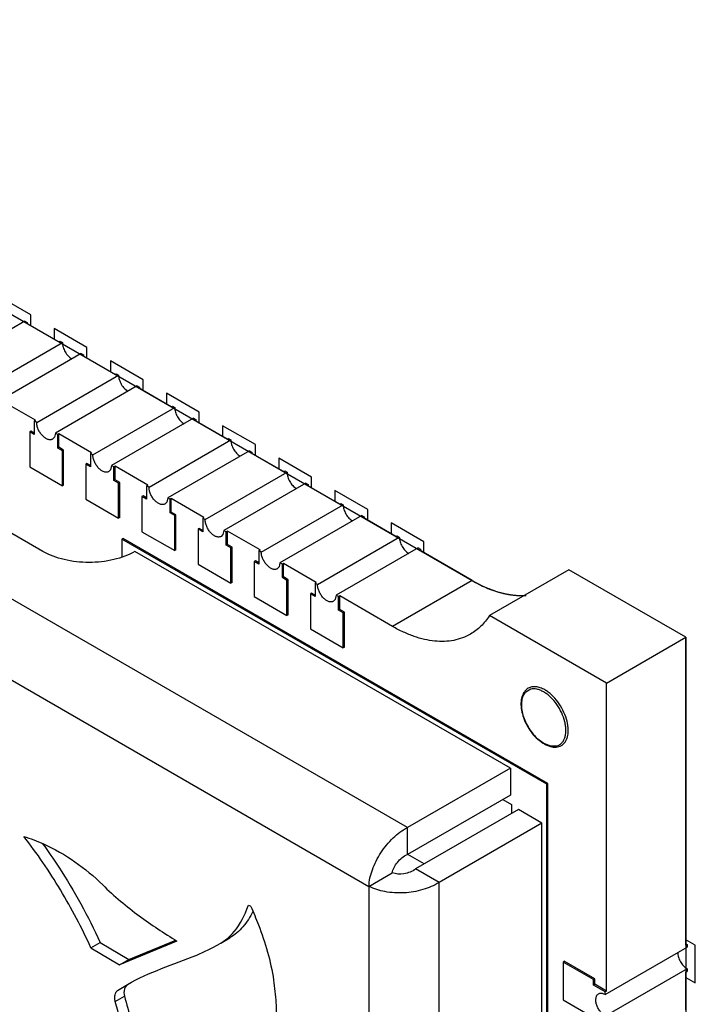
# Model space of a CAD drawing. Header units: inches. Extents: x 0 to 34, y 0 to 22.
# Tile 79 of 124: x 24.842 to 24.944, y 4.347 to 4.496. Entities that reach past the tile are written whole.
import ezdxf

# ---------------------------------------------------------------- set-up
doc = ezdxf.new("R2010")
doc.units = ezdxf.units.IN
doc.header["$LTSCALE"] = 1.87
doc.header["$MEASUREMENT"] = 0
doc.layers.get('0').update_dxf_attribs({"linetype": 'CONTINUOUS'})
for name, color, linetype in [('02___PRT_ALL_AXES', 7, 'CONTINUOUS'), ('03___PRT_ALL_CURVES', 7, 'CONTINUOUS'), ('ECAD_717065_01_29_C_2_0402_PKO_', 7, 'CONTINUOUS')]:
    doc.layers.add(name, color=color, linetype=linetype)

msp = doc.modelspace()

# ---------------------------------------------------------------- linework, layer by layer
at = {"color": 7, "linetype": 'CONTINUOUS'}
for p, q in [((24.90096, 4.37354), (24.75125, 4.45999)), ((24.74171, 4.45326), (24.89514, 4.36466)), ((24.84459, 4.43501), (24.84459, 4.43297)), ((24.84406, 4.43348), (24.84389, 4.43337)), ((24.84459, 4.43297), (24.84389, 4.43337)), ((24.84389, 4.43337), (24.84389, 4.42807)), ((24.84459, 4.43317), (24.84406, 4.43348)), ((24.84813, 4.43092), (24.84813, 4.43297)), ((24.84831, 4.43103), (24.84831, 4.43307)), ((24.84831, 4.43103), (24.84813, 4.43092)), ((24.84884, 4.43052), (24.84813, 4.43092)), ((24.84901, 4.43062), (24.84831, 4.43103)), ((24.8459, 4.41529), (24.82085, 4.42975)), ((24.84901, 4.43062), (24.84884, 4.43052)), ((24.84884, 4.42521), (24.84884, 4.43052)), ((24.84901, 4.42531), (24.84901, 4.43062)), ((24.85308, 4.43011), (24.85308, 4.42807)), ((24.84389, 4.42807), (24.84884, 4.42521)), ((24.85255, 4.42858), (24.85237, 4.42847)), ((24.85308, 4.42807), (24.85237, 4.42847)), ((24.85237, 4.42847), (24.85237, 4.42317)), ((24.85308, 4.42827), (24.85255, 4.42858)), ((24.85661, 4.42602), (24.85661, 4.42807)), ((24.85679, 4.42613), (24.85679, 4.42817)), ((24.84901, 4.42531), (24.84884, 4.42521)), ((24.85679, 4.42613), (24.85661, 4.42602)), ((24.85732, 4.42562), (24.85661, 4.42602)), ((24.8575, 4.42572), (24.85679, 4.42613)), ((24.8575, 4.42572), (24.85732, 4.42562)), ((24.85732, 4.42031), (24.85732, 4.42562)), ((24.8575, 4.42041), (24.8575, 4.42572)), ((24.86156, 4.42521), (24.86156, 4.42317)), ((24.86103, 4.42368), (24.86086, 4.42357)), ((24.86156, 4.42317), (24.86086, 4.42357)), ((24.86086, 4.42357), (24.86086, 4.41827)), ((24.86156, 4.42337), (24.86103, 4.42368)), ((24.85237, 4.42317), (24.85732, 4.42031)), ((24.8651, 4.42112), (24.8651, 4.42317)), ((24.86527, 4.42123), (24.86527, 4.42327)), ((24.8575, 4.42041), (24.85732, 4.42031)), ((24.86527, 4.42123), (24.8651, 4.42112)), ((24.8658, 4.42072), (24.8651, 4.42112)), ((24.86598, 4.42082), (24.86527, 4.42123)), ((24.86598, 4.42082), (24.8658, 4.42072)), ((24.8658, 4.41541), (24.8658, 4.42072)), ((24.86598, 4.41551), (24.86598, 4.42082)), ((24.87005, 4.42031), (24.87005, 4.41827)), ((24.86086, 4.41827), (24.8658, 4.41541)), ((24.86952, 4.41878), (24.86934, 4.41868)), ((24.87005, 4.41827), (24.86934, 4.41868)), ((24.86934, 4.41868), (24.86934, 4.41337)), ((24.87005, 4.41847), (24.86952, 4.41878)), ((24.87358, 4.41623), (24.87358, 4.41827)), ((24.87376, 4.41633), (24.87376, 4.41837)), ((24.858, 4.41726), (24.85782, 4.41716)), ((24.92201, 4.38009), (24.85782, 4.41716)), ((24.85782, 4.41716), (24.85782, 4.4144)), ((24.92219, 4.38019), (24.858, 4.41726)), ((24.87376, 4.41633), (24.87358, 4.41623)), ((24.87429, 4.41582), (24.87358, 4.41623)), ((24.87447, 4.41592), (24.87376, 4.41633)), ((24.91652, 4.38252), (24.8598, 4.41527)), ((24.86598, 4.41551), (24.8658, 4.41541)), ((24.87447, 4.41592), (24.87429, 4.41582)), ((24.87429, 4.41051), (24.87429, 4.41582)), ((24.87447, 4.41061), (24.87447, 4.41592)), ((24.87853, 4.41541), (24.87853, 4.41337)), ((24.86934, 4.41337), (24.87429, 4.41051)), ((24.878, 4.41388), (24.87782, 4.41378)), ((24.87853, 4.41337), (24.87782, 4.41378)), ((24.87782, 4.41378), (24.87782, 4.40847)), ((24.87853, 4.41357), (24.878, 4.41388)), ((24.88207, 4.41133), (24.88207, 4.41337)), ((24.88224, 4.41143), (24.88224, 4.41347)), ((24.92538, 4.41252), (24.91335, 4.40558)), ((24.94305, 4.40231), (24.92538, 4.41252)), ((24.87447, 4.41061), (24.87429, 4.41051)), ((24.88224, 4.41143), (24.88207, 4.41133)), ((24.88277, 4.41092), (24.88207, 4.41133)), ((24.88295, 4.41102), (24.88224, 4.41143)), ((24.88295, 4.41102), (24.88277, 4.41092)), ((24.88277, 4.40561), (24.88277, 4.41092)), ((24.88295, 4.40571), (24.88295, 4.41102)), ((24.88702, 4.41051), (24.88702, 4.40847)), ((24.91075, 4.41089), (24.89873, 4.40395)), ((24.88649, 4.40898), (24.88631, 4.40888)), ((24.88702, 4.40847), (24.88631, 4.40888)), ((24.88631, 4.40888), (24.88631, 4.40357)), ((24.88702, 4.40867), (24.88649, 4.40898)), ((24.89073, 4.40653), (24.89073, 4.40857)), ((24.87782, 4.40847), (24.88277, 4.40561)), ((24.89055, 4.40643), (24.89055, 4.40847)), ((24.88295, 4.40571), (24.88277, 4.40561)), ((24.89073, 4.40653), (24.89055, 4.40643)), ((24.89126, 4.40602), (24.89055, 4.40643)), ((24.89144, 4.40612), (24.89073, 4.40653)), ((24.89144, 4.40612), (24.89126, 4.40602)), ((24.89126, 4.40071), (24.89126, 4.40602)), ((24.89144, 4.40081), (24.89144, 4.40612)), ((24.93103, 4.39537), (24.91335, 4.40558)), ((24.88631, 4.40357), (24.89126, 4.40071)), ((24.93103, 4.39537), (24.94305, 4.40231)), ((24.89144, 4.40081), (24.89126, 4.40071)), ((24.91959, 4.39446), (24.91884, 4.39403)), ((24.92043, 4.38709), (24.92152, 4.38624)), ((24.92053, 4.38707), (24.92156, 4.3863)), ((24.92156, 4.3863), (24.92258, 4.38589)), ((24.92161, 4.38618), (24.92257, 4.38578)), ((24.92258, 4.38589), (24.92352, 4.3859)), ((24.91652, 4.38252), (24.90096, 4.37354)), ((24.91652, 4.38252), (24.91652, 4.37844)), ((24.92219, 4.38019), (24.92201, 4.38009)), ((24.92201, 4.33431), (24.92201, 4.38009)), ((24.92219, 4.33441), (24.92219, 4.38019)), ((24.91652, 4.37844), (24.90096, 4.36946)), ((24.91539, 4.37779), (24.91671, 4.37703)), ((24.91777, 4.37628), (24.90221, 4.3673)), ((24.91671, 4.37703), (24.91671, 4.37567)), ((24.9213, 4.37423), (24.91777, 4.37628)), ((24.90096, 4.36946), (24.90096, 4.37354)), ((24.9213, 4.37423), (24.90574, 4.36525)), ((24.9213, 4.33694), (24.9213, 4.37423)), ((24.90574, 4.36525), (24.90221, 4.3673)), ((24.89514, 4.36466), (24.89867, 4.3667)), ((24.89514, 4.36466), (24.89514, 4.14584)), ((24.90574, 4.14524), (24.90574, 4.36525)), ((24.87688, 4.36172), (24.87695, 4.36181)), ((24.87688, 4.36172), (24.87697, 4.36177)), ((24.87695, 4.36181), (24.87723, 4.36173)), ((24.87723, 4.36173), (24.87729, 4.36164)), ((24.85888, 4.35361), (24.86595, 4.35651)), ((24.87275, 4.35608), (24.87414, 4.35689)), ((24.87275, 4.35608), (24.87381, 4.35684)), ((24.85313, 4.35539), (24.85452, 4.3562)), ((24.85313, 4.35539), (24.85748, 4.35281)), ((24.85452, 4.3562), (24.85888, 4.35361)), ((24.86614, 4.35638), (24.85748, 4.35281)), ((24.8725, 4.35595), (24.87275, 4.35608)), ((24.85748, 4.35281), (24.85888, 4.35361)), ((24.92467, 4.35333), (24.92449, 4.35322)), ((24.92909, 4.35057), (24.92449, 4.35322)), ((24.92449, 4.35322), (24.92449, 4.34751)), ((24.92926, 4.35067), (24.92467, 4.35333)), ((24.92926, 4.35067), (24.92909, 4.35057)), ((24.92909, 4.34975), (24.92909, 4.35057)), ((24.92926, 4.34986), (24.92926, 4.35067)), ((24.85717, 4.34891), (24.85866, 4.34984)), ((24.85717, 4.34891), (24.85856, 4.34971)), ((24.85856, 4.34971), (24.85832, 4.34943)), ((24.92926, 4.34986), (24.92909, 4.34975)), ((24.93085, 4.34873), (24.92909, 4.34975)), ((24.93103, 4.34884), (24.92926, 4.34986)), ((24.85681, 4.34725), (24.85821, 4.34805)), ((24.92449, 4.34751), (24.92909, 4.34485))]:
    msp.add_line(p, q, dxfattribs=at)
msp.add_arc((24.86977, 4.33354), 0.01968, 124.279, 124.7369, dxfattribs=at)
for points, knots in [([(24.8598, 4.41527), (24.85882, 4.41471), (24.85652, 4.41388), (24.85285, 4.41348), (24.84918, 4.41388), (24.84689, 4.41472), (24.8459, 4.41529)], [0, 0, 0, 0, 0.237422, 0.500187, 0.76285, 1, 1, 1, 1]), ([(24.91075, 4.41089), (24.91144, 4.41049), (24.91281, 4.40979), (24.91491, 4.40904), (24.91694, 4.40864), (24.91828, 4.4086), (24.91892, 4.40865)], [0, 0, 0, 0, 0.277425, 0.536113, 0.776215, 1, 1, 1, 1]), ([(24.91335, 4.40558), (24.91298, 4.405), (24.91234, 4.4042), (24.91132, 4.40332), (24.91076, 4.40295), (24.91048, 4.40278)], [0, 0, 0, 0, 0.509195, 0.755927, 1, 1, 1, 1]), ([(24.91048, 4.40278), (24.91009, 4.40256), (24.90928, 4.40218), (24.90795, 4.40181), (24.90654, 4.40165), (24.90506, 4.40171), (24.90352, 4.40197), (24.90193, 4.40243), (24.90032, 4.40309), (24.89926, 4.40364), (24.89873, 4.40395)], [0, 0, 0, 0, 0.107999, 0.218039, 0.331981, 0.451325, 0.577233, 0.710501, 0.851495, 1, 1, 1, 1]), ([(24.91923, 4.39461), (24.91912, 4.39454), (24.9189, 4.39438), (24.91863, 4.39408), (24.91842, 4.39372), (24.91826, 4.39331), (24.91816, 4.39285), (24.9181, 4.39217), (24.91818, 4.39126), (24.91848, 4.39014), (24.91897, 4.38903), (24.91962, 4.38799), (24.92015, 4.38737), (24.92043, 4.38709)], [0, 0, 0, 0, 0.046356, 0.093578, 0.142584, 0.194126, 0.248752, 0.306719, 0.432398, 0.569426, 0.713446, 0.858862, 1, 1, 1, 1]), ([(24.91884, 4.39403), (24.91868, 4.39387), (24.9184, 4.39344), (24.9182, 4.39267), (24.91818, 4.39177), (24.91834, 4.39079), (24.91868, 4.38977), (24.91917, 4.38878), (24.91978, 4.38786), (24.92027, 4.38732), (24.92053, 4.38707)], [0, 0, 0, 0, 0.089297, 0.190657, 0.306303, 0.435132, 0.573816, 0.717698, 0.861492, 1, 1, 1, 1]), ([(24.92173, 4.39436), (24.92151, 4.39449), (24.92108, 4.39469), (24.92041, 4.39486), (24.91978, 4.39484), (24.9194, 4.3947), (24.91923, 4.39461)], [0, 0, 0, 0, 0.28955, 0.549126, 0.782266, 1, 1, 1, 1]), ([(24.92156, 4.39405), (24.92139, 4.39415), (24.92105, 4.39432), (24.92054, 4.39448), (24.92005, 4.39453), (24.91974, 4.39449), (24.91959, 4.39446)], [0, 0, 0, 0, 0.282839, 0.542704, 0.780174, 1, 1, 1, 1]), ([(24.92352, 4.3859), (24.92366, 4.38593), (24.92393, 4.38604), (24.92429, 4.38631), (24.92457, 4.38668), (24.92477, 4.38714), (24.92489, 4.38766), (24.92493, 4.38825), (24.92488, 4.38888), (24.92472, 4.38978), (24.92431, 4.39092), (24.92358, 4.39218), (24.9228, 4.39311), (24.9221, 4.3937), (24.92174, 4.39395), (24.92156, 4.39405)], [0, 0, 0, 0, 0.043753, 0.087473, 0.133208, 0.182571, 0.236564, 0.295525, 0.35932, 0.427381, 0.572624, 0.722764, 0.868062, 0.936237, 1, 1, 1, 1]), ([(24.92423, 4.38595), (24.92436, 4.38602), (24.92459, 4.3862), (24.92487, 4.38655), (24.92508, 4.38699), (24.92527, 4.38769), (24.92529, 4.38871), (24.92503, 4.39), (24.9245, 4.39132), (24.92374, 4.39255), (24.92296, 4.39344), (24.92227, 4.39402), (24.92191, 4.39426), (24.92173, 4.39436)], [0, 0, 0, 0, 0.042849, 0.087469, 0.135287, 0.187243, 0.304481, 0.438125, 0.582447, 0.729571, 0.871154, 0.937633, 1, 1, 1, 1]), ([(24.92257, 4.38578), (24.92286, 4.38571), (24.9233, 4.38566), (24.92386, 4.38577), (24.92411, 4.38588), (24.92423, 4.38595)], [0, 0, 0, 0, 0.518238, 0.761444, 1, 1, 1, 1]), ([(24.89514, 4.36466), (24.89518, 4.36551), (24.89561, 4.3673), (24.89687, 4.3698), (24.89866, 4.372), (24.90017, 4.37314), (24.90096, 4.37354)], [0, 0, 0, 0, 0.232365, 0.493567, 0.757866, 1, 1, 1, 1]), ([(24.843, 4.37221), (24.84401, 4.3719), (24.8484, 4.37023), (24.85234, 4.36744), (24.85492, 4.36489)], [0, 0, 0, 0, 0.225654, 1, 1, 1, 1]), ([(24.85313, 4.35539), (24.85177, 4.35838), (24.84871, 4.3642), (24.84502, 4.36964), (24.843, 4.37221)], [0, 0, 0, 0, 0.501433, 1, 1, 1, 1]), ([(24.84585, 4.3711), (24.84669, 4.36994), (24.84996, 4.3652), (24.85273, 4.36013), (24.85452, 4.3562)], [0, 0, 0, 0, 0.249046, 1, 1, 1, 1]), ([(24.89867, 4.3667), (24.89878, 4.36728), (24.89939, 4.3684), (24.90037, 4.36923), (24.90096, 4.36946)], [0, 0, 0, 0, 0.481334, 1, 1, 1, 1]), ([(24.90221, 4.3673), (24.90171, 4.3669), (24.9005, 4.36646), (24.89923, 4.3665), (24.89867, 4.3667)], [0, 0, 0, 0, 0.518649, 1, 1, 1, 1]), ([(24.85492, 4.36489), (24.85664, 4.36319), (24.86025, 4.36015), (24.86421, 4.3576), (24.86614, 4.35638)], [0, 0, 0, 0, 0.514936, 1, 1, 1, 1]), ([(24.90574, 4.36525), (24.905, 4.36477), (24.90326, 4.36403), (24.90046, 4.36358), (24.89766, 4.36374), (24.8959, 4.36427), (24.89514, 4.36466)], [0, 0, 0, 0, 0.24214, 0.506441, 0.767639, 1, 1, 1, 1]), ([(24.87381, 4.35684), (24.87416, 4.35714), (24.87552, 4.35852), (24.87643, 4.36031), (24.87688, 4.36172)], [0, 0, 0, 0, 0.236253, 1, 1, 1, 1]), ([(24.87762, 4.36088), (24.87722, 4.36005), (24.87626, 4.35852), (24.87488, 4.35733), (24.87414, 4.35689)], [0, 0, 0, 0, 0.517247, 1, 1, 1, 1]), ([(24.87729, 4.36164), (24.8777, 4.36072), (24.87921, 4.35713), (24.88032, 4.35335), (24.88074, 4.35049)], [0, 0, 0, 0, 0.258396, 1, 1, 1, 1]), ([(24.85866, 4.34985), (24.86194, 4.35174), (24.86685, 4.35316), (24.87142, 4.35531), (24.87251, 4.35594)], [0, 0, 0, 0, 0.750924, 1, 1, 1, 1]), ([(24.88074, 4.35049), (24.8809, 4.34936), (24.88116, 4.34715), (24.88119, 4.34335), (24.88021, 4.34025), (24.87877, 4.33936)], [0, 0, 0, 0, 0.292727, 0.565199, 1, 1, 1, 1]), ([(24.85832, 4.34943), (24.85827, 4.34934), (24.85809, 4.34891), (24.85811, 4.3484), (24.85821, 4.34805)], [0, 0, 0, 0, 0.21778, 1, 1, 1, 1]), ([(24.85681, 4.34725), (24.85677, 4.34742), (24.85671, 4.34783), (24.85679, 4.34842), (24.85702, 4.3488), (24.85717, 4.34891)], [0, 0, 0, 0, 0.299302, 0.687377, 1, 1, 1, 1]), ([(24.85821, 4.34805), (24.85853, 4.34685), (24.85991, 4.342), (24.86156, 4.33722), (24.86293, 4.33367)], [0, 0, 0, 0, 0.246214, 1, 1, 1, 1]), ([(24.86153, 4.33287), (24.86108, 4.33406), (24.85932, 4.33879), (24.85779, 4.34361), (24.85681, 4.34725)], [0, 0, 0, 0, 0.25338, 1, 1, 1, 1])]:
    msp.add_open_spline(points, degree=3, knots=knots, dxfattribs=at)
at = {"layer": '02___PRT_ALL_AXES', "color": 7, "linetype": 'CONTINUOUS'}
for p, q in [((24.84318, 4.45011), (24.83081, 4.44297)), ((24.84318, 4.45011), (24.84353, 4.44991)), ((24.84336, 4.44981), (24.84353, 4.44991)), ((24.84831, 4.44695), (24.84336, 4.44981)), ((24.84353, 4.44991), (24.84353, 4.4497)), ((24.83646, 4.4397), (24.84884, 4.44685)), ((24.84831, 4.44695), (24.84848, 4.44705)), ((24.84848, 4.44705), (24.84884, 4.44685)), ((24.85167, 4.44521), (24.83929, 4.43807)), ((24.85167, 4.44521), (24.85202, 4.44501)), ((24.85184, 4.44491), (24.85202, 4.44501)), ((24.85679, 4.44205), (24.85184, 4.44491)), ((24.85202, 4.44501), (24.85202, 4.44481)), ((24.84495, 4.4348), (24.85732, 4.44195)), ((24.85679, 4.44205), (24.85697, 4.44215)), ((24.85697, 4.44215), (24.85732, 4.44195)), ((24.86015, 4.44031), (24.84777, 4.43317)), ((24.86015, 4.44031), (24.8605, 4.44011)), ((24.86033, 4.44001), (24.8605, 4.44011)), ((24.86528, 4.43715), (24.86033, 4.44001)), ((24.8605, 4.44011), (24.8605, 4.43991)), ((24.84477, 4.43511), (24.83982, 4.43797)), ((24.85343, 4.4299), (24.86581, 4.43705)), ((24.86528, 4.43715), (24.86545, 4.43725)), ((24.86545, 4.43725), (24.86581, 4.43705)), ((24.86863, 4.43541), (24.85626, 4.42827)), ((24.86863, 4.43541), (24.86899, 4.43521)), ((24.84477, 4.43511), (24.84459, 4.43501)), ((24.84495, 4.4348), (24.84459, 4.43501)), ((24.86881, 4.43511), (24.86899, 4.43521)), ((24.87376, 4.43225), (24.86881, 4.43511)), ((24.86899, 4.43521), (24.86899, 4.43501)), ((24.84763, 4.43254), (24.84736, 4.43225)), ((24.84777, 4.43317), (24.84763, 4.43254)), ((24.84813, 4.43297), (24.84777, 4.43317)), ((24.84831, 4.43307), (24.84813, 4.43297)), ((24.85325, 4.43021), (24.84831, 4.43307)), ((24.87376, 4.43225), (24.87394, 4.43235)), ((24.87394, 4.43235), (24.87429, 4.43215)), ((24.86192, 4.425), (24.87429, 4.43215)), ((24.85325, 4.43021), (24.85308, 4.43011)), ((24.85343, 4.4299), (24.85308, 4.43011)), ((24.87712, 4.43051), (24.86474, 4.42337)), ((24.87712, 4.43051), (24.87747, 4.43031)), ((24.8773, 4.43021), (24.87747, 4.43031)), ((24.88225, 4.42735), (24.8773, 4.43021)), ((24.87747, 4.43031), (24.87747, 4.43011)), ((24.85626, 4.42827), (24.85612, 4.42764)), ((24.85661, 4.42807), (24.85626, 4.42827)), ((24.85679, 4.42817), (24.85661, 4.42807)), ((24.86174, 4.42531), (24.85679, 4.42817)), ((24.85612, 4.42764), (24.85585, 4.42735)), ((24.8704, 4.4201), (24.88278, 4.42725)), ((24.88225, 4.42735), (24.88242, 4.42745)), ((24.88242, 4.42745), (24.88278, 4.42725)), ((24.86174, 4.42531), (24.86156, 4.42521)), ((24.86192, 4.425), (24.86156, 4.42521)), ((24.8856, 4.42561), (24.87323, 4.41847)), ((24.8856, 4.42561), (24.88596, 4.42541)), ((24.88578, 4.42531), (24.88596, 4.42541)), ((24.89073, 4.42245), (24.88578, 4.42531)), ((24.88596, 4.42541), (24.88596, 4.42521)), ((24.86474, 4.42337), (24.8646, 4.42274)), ((24.8651, 4.42317), (24.86474, 4.42337)), ((24.8646, 4.42274), (24.86433, 4.42245)), ((24.86527, 4.42327), (24.8651, 4.42317)), ((24.87022, 4.42041), (24.86527, 4.42327)), ((24.87888, 4.4152), (24.89126, 4.42235)), ((24.89073, 4.42245), (24.89091, 4.42255)), ((24.89091, 4.42255), (24.89126, 4.42235)), ((24.87022, 4.42041), (24.87005, 4.42031)), ((24.89409, 4.42072), (24.88171, 4.41357)), ((24.89409, 4.42072), (24.89444, 4.42051)), ((24.89427, 4.42041), (24.89444, 4.42051)), ((24.89921, 4.41755), (24.89427, 4.42041)), ((24.89444, 4.42051), (24.89444, 4.42031)), ((24.8704, 4.4201), (24.87005, 4.42031)), ((24.87309, 4.41784), (24.87281, 4.41756)), ((24.87323, 4.41847), (24.87309, 4.41784)), ((24.87358, 4.41827), (24.87323, 4.41847)), ((24.87376, 4.41837), (24.87358, 4.41827)), ((24.87871, 4.41551), (24.87376, 4.41837)), ((24.88737, 4.4103), (24.89974, 4.41745)), ((24.89921, 4.41755), (24.89939, 4.41765)), ((24.89939, 4.41765), (24.89974, 4.41745)), ((24.87871, 4.41551), (24.87853, 4.41541)), ((24.87888, 4.4152), (24.87853, 4.41541)), ((24.90257, 4.41582), (24.8902, 4.40867)), ((24.90257, 4.41582), (24.90293, 4.41561)), ((24.90275, 4.41551), (24.90293, 4.41561)), ((24.91075, 4.41089), (24.90275, 4.41551)), ((24.90293, 4.41561), (24.90293, 4.41541)), ((24.88171, 4.41357), (24.88157, 4.41294)), ((24.88207, 4.41337), (24.88171, 4.41357)), ((24.88224, 4.41347), (24.88207, 4.41337)), ((24.88719, 4.41061), (24.88224, 4.41347)), ((24.88157, 4.41294), (24.8813, 4.41266)), ((24.88719, 4.41061), (24.88702, 4.41051)), ((24.88737, 4.4103), (24.88702, 4.41051)), ((24.8902, 4.40867), (24.89006, 4.40804)), ((24.89055, 4.40847), (24.8902, 4.40867)), ((24.89073, 4.40857), (24.89055, 4.40847)), ((24.89873, 4.40395), (24.89073, 4.40857)), ((24.89006, 4.40804), (24.88978, 4.40776)), ((24.94305, 4.35578), (24.94305, 4.40231)), ((24.93103, 4.34884), (24.93103, 4.39537)), ((24.93085, 4.34832), (24.94323, 4.35547)), ((24.94305, 4.35598), (24.94323, 4.35588)), ((24.94305, 4.35578), (24.94323, 4.35588)), ((24.94323, 4.35588), (24.94323, 4.35547)), ((24.94323, 4.3522), (24.93085, 4.34506)), ((24.94323, 4.3522), (24.94323, 4.35179)), ((24.94305, 4.35169), (24.94323, 4.35179)), ((24.94305, 4.34598), (24.94305, 4.35169)), ((24.93103, 4.34884), (24.93085, 4.34873)), ((24.93085, 4.34832), (24.93085, 4.34873))]:
    msp.add_line(p, q, dxfattribs=at)
for points, knots in [([(24.84884, 4.44685), (24.84884, 4.44674), (24.84886, 4.4465), (24.84897, 4.44602), (24.84923, 4.44544), (24.84967, 4.44483), (24.85005, 4.44451), (24.85025, 4.4444)], [0, 0, 0, 0, 0.114121, 0.237674, 0.5003, 0.762926, 1, 1, 1, 1]), ([(24.85732, 4.44195), (24.85732, 4.44184), (24.85734, 4.4416), (24.85745, 4.44113), (24.85771, 4.44054), (24.85816, 4.43993), (24.85854, 4.43961), (24.85874, 4.4395)], [0, 0, 0, 0, 0.114121, 0.237674, 0.5003, 0.762926, 1, 1, 1, 1]), ([(24.86581, 4.43705), (24.86581, 4.43694), (24.86583, 4.4367), (24.86594, 4.43623), (24.8662, 4.43564), (24.86664, 4.43503), (24.86702, 4.43471), (24.86722, 4.4346)], [0, 0, 0, 0, 0.114121, 0.237674, 0.5003, 0.762926, 1, 1, 1, 1]), ([(24.84736, 4.43225), (24.84731, 4.43223), (24.8472, 4.43218), (24.84702, 4.43215), (24.84683, 4.43217), (24.84655, 4.43224), (24.84619, 4.43244), (24.8458, 4.43279), (24.84545, 4.43324), (24.84517, 4.43374), (24.84499, 4.43427), (24.84495, 4.43463), (24.84495, 4.4348)], [0, 0, 0, 0, 0.042833, 0.087468, 0.135299, 0.187239, 0.304525, 0.438203, 0.582538, 0.729655, 0.871467, 1, 1, 1, 1]), ([(24.87429, 4.43215), (24.87429, 4.43204), (24.87431, 4.4318), (24.87442, 4.43133), (24.87468, 4.43074), (24.87512, 4.43013), (24.8755, 4.42981), (24.87571, 4.4297)], [0, 0, 0, 0, 0.114121, 0.237674, 0.5003, 0.762926, 1, 1, 1, 1]), ([(24.85585, 4.42735), (24.8558, 4.42733), (24.85569, 4.42728), (24.85551, 4.42725), (24.85532, 4.42727), (24.85504, 4.42734), (24.85468, 4.42754), (24.85428, 4.42789), (24.85393, 4.42834), (24.85366, 4.42885), (24.85348, 4.42937), (24.85343, 4.42973), (24.85343, 4.4299)], [0, 0, 0, 0, 0.042833, 0.087468, 0.135299, 0.187239, 0.304525, 0.438203, 0.582538, 0.729655, 0.871467, 1, 1, 1, 1]), ([(24.88278, 4.42725), (24.88278, 4.42714), (24.8828, 4.4269), (24.88291, 4.42643), (24.88317, 4.42584), (24.88361, 4.42523), (24.88399, 4.42491), (24.88419, 4.4248)], [0, 0, 0, 0, 0.114121, 0.237674, 0.5003, 0.762926, 1, 1, 1, 1]), ([(24.86433, 4.42245), (24.86428, 4.42243), (24.86417, 4.42238), (24.86399, 4.42236), (24.8638, 4.42237), (24.86352, 4.42244), (24.86316, 4.42264), (24.86277, 4.42299), (24.86242, 4.42344), (24.86214, 4.42395), (24.86196, 4.42447), (24.86192, 4.42483), (24.86192, 4.425)], [0, 0, 0, 0, 0.042833, 0.087468, 0.135299, 0.187239, 0.304525, 0.438203, 0.582538, 0.729655, 0.871467, 1, 1, 1, 1]), ([(24.89126, 4.42235), (24.89126, 4.42224), (24.89128, 4.422), (24.89139, 4.42153), (24.89165, 4.42094), (24.89209, 4.42033), (24.89247, 4.42001), (24.89267, 4.4199)], [0, 0, 0, 0, 0.114121, 0.237674, 0.5003, 0.762926, 1, 1, 1, 1]), ([(24.87281, 4.41756), (24.87277, 4.41753), (24.87266, 4.41748), (24.87248, 4.41746), (24.87228, 4.41747), (24.872, 4.41754), (24.87165, 4.41774), (24.87125, 4.41809), (24.8709, 4.41854), (24.87063, 4.41905), (24.87045, 4.41957), (24.8704, 4.41993), (24.8704, 4.4201)], [0, 0, 0, 0, 0.042833, 0.087468, 0.135299, 0.187239, 0.304525, 0.438203, 0.582538, 0.729655, 0.871467, 1, 1, 1, 1]), ([(24.89974, 4.41745), (24.89974, 4.41734), (24.89977, 4.4171), (24.89988, 4.41663), (24.90014, 4.41604), (24.90058, 4.41543), (24.90096, 4.41511), (24.90116, 4.415)], [0, 0, 0, 0, 0.114121, 0.237674, 0.5003, 0.762926, 1, 1, 1, 1]), ([(24.8813, 4.41266), (24.88125, 4.41263), (24.88114, 4.41258), (24.88096, 4.41256), (24.88077, 4.41257), (24.88049, 4.41264), (24.88013, 4.41284), (24.87974, 4.41319), (24.87939, 4.41364), (24.87911, 4.41415), (24.87893, 4.41467), (24.87888, 4.41503), (24.87888, 4.4152)], [0, 0, 0, 0, 0.042833, 0.087468, 0.135299, 0.187239, 0.304525, 0.438203, 0.582538, 0.729655, 0.871467, 1, 1, 1, 1]), ([(24.88978, 4.40776), (24.88973, 4.40773), (24.88963, 4.40768), (24.88945, 4.40766), (24.88925, 4.40767), (24.88897, 4.40774), (24.88862, 4.40794), (24.88822, 4.40829), (24.88787, 4.40874), (24.8876, 4.40925), (24.88742, 4.40977), (24.88737, 4.41013), (24.88737, 4.4103)], [0, 0, 0, 0, 0.042833, 0.087468, 0.135299, 0.187239, 0.304525, 0.438203, 0.582538, 0.729655, 0.871467, 1, 1, 1, 1]), ([(24.94181, 4.35465), (24.94181, 4.35442), (24.9419, 4.35393), (24.9422, 4.35325), (24.94258, 4.35273), (24.94294, 4.35239), (24.94313, 4.35226), (24.94323, 4.3522)], [0, 0, 0, 0, 0.237075, 0.4997, 0.762326, 0.885878, 1, 1, 1, 1]), ([(24.93085, 4.34506), (24.93071, 4.34514), (24.93042, 4.34537), (24.93005, 4.34578), (24.92975, 4.34628), (24.92953, 4.3468), (24.92943, 4.34732), (24.92944, 4.34773), (24.92951, 4.34801), (24.9296, 4.34818), (24.92971, 4.34832), (24.9298, 4.3484), (24.92985, 4.34842)], [0, 0, 0, 0, 0.128534, 0.270346, 0.417463, 0.561798, 0.695475, 0.812761, 0.864702, 0.912532, 0.957167, 1, 1, 1, 1]), ([(24.92985, 4.34842), (24.92991, 4.34846), (24.93004, 4.34851), (24.93026, 4.34853), (24.9305, 4.34848), (24.93066, 4.34842), (24.93073, 4.34839)], [0, 0, 0, 0, 0.222223, 0.457468, 0.715618, 1, 1, 1, 1])]:
    msp.add_open_spline(points, degree=3, knots=knots, dxfattribs=at)
at = {"layer": '03___PRT_ALL_CURVES', "color": 4, "linetype": 'CONTINUOUS'}
for p, q in [((24.76394, 4.49567), (24.91075, 4.41089)), ((24.84406, 4.45103), (24.83912, 4.45389)), ((24.84406, 4.4494), (24.84406, 4.45103)), ((24.85255, 4.44613), (24.8476, 4.44899)), ((24.8476, 4.44899), (24.8476, 4.44736)), ((24.85255, 4.4445), (24.85255, 4.44613)), ((24.86103, 4.44123), (24.85608, 4.44409)), ((24.85608, 4.44409), (24.85608, 4.44246)), ((24.86103, 4.4396), (24.86103, 4.44123)), ((24.86952, 4.43633), (24.86457, 4.43919)), ((24.86457, 4.43919), (24.86457, 4.43756)), ((24.86952, 4.4347), (24.86952, 4.43633)), ((24.878, 4.43143), (24.87305, 4.43429)), ((24.87305, 4.43429), (24.87305, 4.43266)), ((24.878, 4.4298), (24.878, 4.43143)), ((24.88649, 4.42653), (24.88154, 4.42939)), ((24.88154, 4.42939), (24.88154, 4.42776)), ((24.88649, 4.4249), (24.88649, 4.42653)), ((24.89497, 4.42163), (24.89002, 4.42449)), ((24.89002, 4.42449), (24.89002, 4.42286)), ((24.89497, 4.42), (24.89497, 4.42163)), ((24.90346, 4.41673), (24.89851, 4.41959)), ((24.89851, 4.41959), (24.89851, 4.41796)), ((24.90346, 4.4151), (24.90346, 4.41673)), ((24.94305, 4.40231), (24.92538, 4.41252)), ((24.91768, 4.40864), (24.91864, 4.40863)), ((24.94305, 4.40231), (24.94305, 4.1288)), ((24.94447, 4.35578), (24.94305, 4.35659)), ((24.94447, 4.35006), (24.94447, 4.35578)), ((24.94305, 4.35088), (24.94447, 4.35006))]:
    msp.add_line(p, q, dxfattribs=at)
for points, knots in [([(24.91075, 4.41089), (24.9109, 4.41081), (24.91111, 4.41069), (24.9114, 4.41053), (24.91162, 4.41042), (24.91184, 4.4103), (24.91206, 4.4102), (24.91227, 4.41009), (24.91249, 4.40999), (24.9127, 4.4099), (24.91289, 4.40982), (24.91303, 4.40976), (24.91314, 4.40971), (24.91326, 4.40966), (24.91338, 4.40962), (24.9135, 4.40957), (24.91362, 4.40952), (24.91373, 4.40948), (24.91388, 4.40943), (24.91406, 4.40936), (24.91421, 4.40931), (24.91429, 4.40929)], [0, 0, 0, 0, 0.125, 0.1875, 0.25, 0.3125, 0.375, 0.4375, 0.5, 0.5625, 0.625, 0.65625, 0.6875, 0.71875, 0.75, 0.78125, 0.8125, 0.84375, 0.875, 0.9375, 1, 1, 1, 1]), ([(24.91429, 4.40929), (24.91443, 4.40924), (24.91464, 4.40918), (24.91492, 4.40909), (24.91513, 4.40904), (24.91534, 4.40898), (24.91555, 4.40894), (24.91572, 4.4089), (24.91586, 4.40887), (24.91596, 4.40885), (24.91608, 4.40883), (24.91623, 4.4088), (24.91638, 4.40878), (24.91651, 4.40875), (24.91658, 4.40874), (24.91665, 4.40873), (24.91673, 4.40872), (24.91687, 4.40871), (24.917, 4.40869), (24.91714, 4.40867), (24.91728, 4.40866), (24.91746, 4.40865), (24.91761, 4.40864), (24.91768, 4.40864)], [0, 0, 0, 0, 0.125, 0.1875, 0.25, 0.3125, 0.375, 0.4375, 0.46875, 0.5, 0.53125, 0.5625, 0.625, 0.65625, 0.671875, 0.6875, 0.71875, 0.75, 0.8125, 0.84375, 0.875, 0.9375, 1, 1, 1, 1])]:
    msp.add_open_spline(points, degree=3, knots=knots, dxfattribs=at)
at = {"layer": 'ECAD_717065_01_29_C_2_0402_PKO_', "color": 7, "linetype": 'CONTINUOUS'}
msp.add_line((24.90352, 4.36805), (24.90102, 4.3695), dxfattribs=at)

doc.saveas('drawing.dxf')
